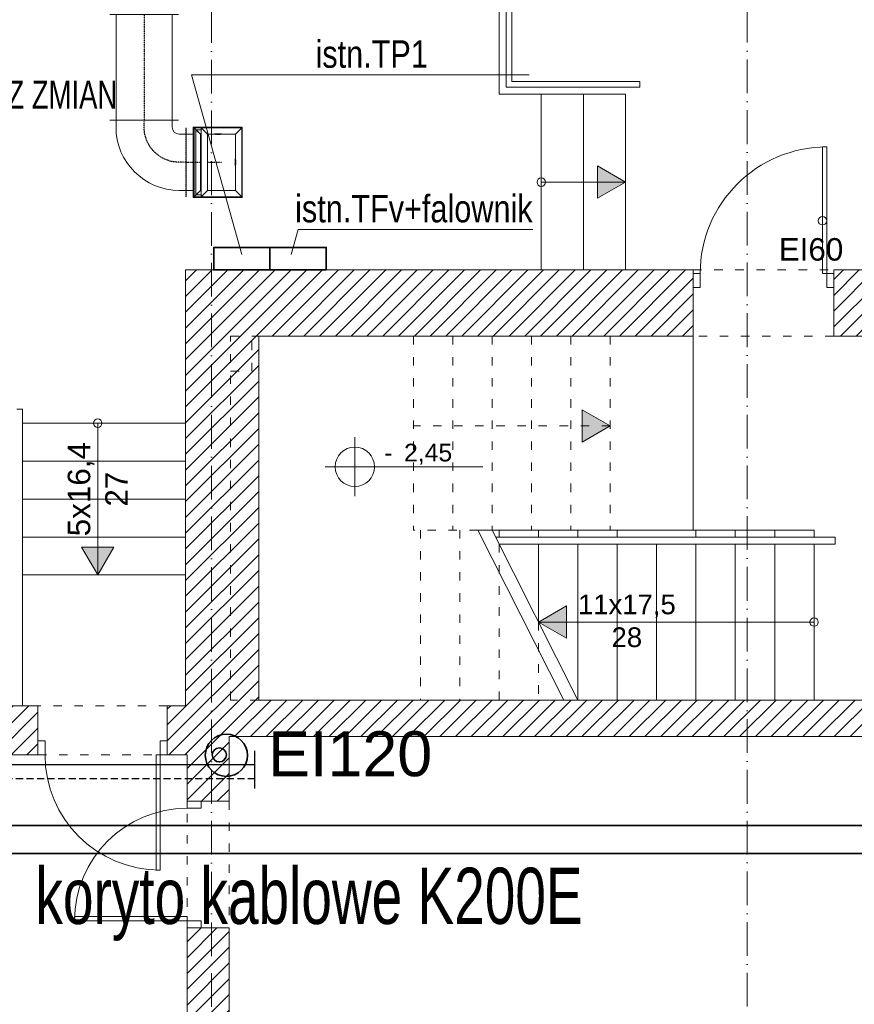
# Model space of a CAD drawing. Header units: millimetres. Extents: x 167773 to 185035, y -114105 to -66770.
# Tile 89 of 114: x 172570 to 173164, y -86985 to -86285. Entities that reach past the tile are written whole.
import ezdxf
from ezdxf.enums import TextEntityAlignment as Align

# ---------------------------------------------------------------- set-up
doc = ezdxf.new("R2010")
doc.units = ezdxf.units.MM
for name, pattern in [('ACAD_ISO03W100', [30, 12, -18]), ('ACAD_ISO10W100', [18, 12, -3, 0, -3]), ('PW-WM-SZKOŁA PLASTYCZNA 2018-05-30KN wentylacja kuchni$0$DASHED', [0.75, 0.5, -0.25]), ('PW-WM-SZKOŁA PLASTYCZNA 2018-05-30KN wentylacja kuchni$0$WENT_3', [1.6, 0.5, -0.5, 0.1, -0.5])]:
    doc.linetypes.add(name, pattern=pattern)
doc.layers.get('0').update_dxf_attribs({"lineweight": 9})
for name, color, linetype, lineweight in [('!_ppoz', 24, 'Continuous', 9), ('a-op_leader', 9, 'Continuous', 9), ('a-op_text', 7, 'Continuous', 9), ('a-osie', 20, 'ACAD_ISO10W100', 9), ('b-cienka', 9, 'Continuous', 9), ('b-drzwi', 6, 'Continuous', 9), ('b-przerywana1', 9, 'ACAD_ISO03W100', 9), ('b-widokowa', 7, 'Continuous', 9), ('b-ściany', 2, 'Continuous', 9), ('El-koryta_puszki', 1, 'Continuous', 35), ('El_gniazda', 144, 'Continuous', 35), ('El_tablice', 20, 'Continuous', 35), ('h-hatch', 8, 'Continuous', 9), ('i-went_mechaniczna', 100, 'Continuous', 9), ('opis text', 7, 'Continuous', 9), ('PW-WM-SZKOŁA PLASTYCZNA 2018-05-30KN wentylacja kuchni$0$FLUID-W-2', 251, 'Continuous', 9), ('PW-WM-SZKOŁA PLASTYCZNA 2018-05-30KN wentylacja kuchni$0$FLUID-W-2-HID', 251, 'Continuous', 9), ('PW-WM-SZKOŁA PLASTYCZNA 2018-05-30KN wentylacja kuchni$0$FLUID-W-2-SYM', 251, 'Continuous', 9), ('PW-WM-SZKOŁA PLASTYCZNA 2018-05-30KN wentylacja kuchni$0$TIS_CO_POWROT', 251, 'PW-WM-SZKOŁA PLASTYCZNA 2018-05-30KN wentylacja kuchni$0$DASHED', 9), ('PW-WM-SZKOŁA PLASTYCZNA 2018-05-30KN wentylacja kuchni$0$TIS_CO_ZASILANIE', 251, 'Continuous', 9)]:
    doc.layers.add(name, color=color, linetype=linetype, lineweight=lineweight)
doc.layers.add('PW-WM-SZKOŁA PLASTYCZNA 2018-05-30KN wentylacja kuchni$0$_WENT-PRZEBICIE', color=251, linetype='Continuous', lineweight=9, plot=False)
doc.styles.add('Arial', font='arial.ttf')
doc.styles.add('PPAB_100', font='arial.ttf', dxfattribs={"height": 18})
doc.styles.add('PPAB_50', font='arial.ttf', dxfattribs={"height": 8})

# ---------------------------------------------------------------- blocks, each defined once
blk = doc.blocks.new('kotapozioma')
for p, q in [((49330.12, 104.43), (49330.12, 134.43)), ((49315.12, 119.43), (49395.12, 119.43))]:
    blk.add_line(p, q)
blk.add_circle((49330.12, 119.43), 10)
at = {"layer": 'opis text', "style": 'PPAB_50'}
for tag, p in [('ZNAK', (49345.12, 119.43)), ('WARTOSC', (49355.12, 119.43))]:
    blk.add_attdef(tag, text='', height=9, dxfattribs=at).set_placement(p, align=Align.BOTTOM_LEFT)
blk = doc.blocks.new('*U422')
at = {"color": 0, "linetype": 'ByBlock', "lineweight": -2}
for p, q in [((0, 125, 200), (0, 170, 245)), ((0, 170, -245), (0, 125, -200)), ((0, 125, -200), (0, 120, -200)), ((0, 120, 200), (0, 125, 200)), ((0, 75, 200), (0, 120, 245)), ((0, 120, -245), (0, 75, -200)), ((0, 75, 200), (0, 75, -200)), ((0, 75, -200), (0, -125, -200)), ((0, -125, 200), (0, 75, 200)), ((0, -170, -245), (0, -125, -200)), ((0, -125, -200), (0, -125, 200)), ((0, -170, 245), (0, -125, 200))]:
    blk.add_line(p, q, dxfattribs=at)
at = {"linetype": 'Continuous', "lineweight": -2}
for p, q in [((0, 170, 245), (0, 120, 245)), ((0, 170, -245), (0, 170, 245)), ((0, 120, -245), (0, 170, -245)), ((0, 120, 245), (0, -170, 245)), ((0, 120, -245), (0, 120, 245)), ((0, -170, -245), (0, 120, -245)), ((0, -170, 245), (0, -170, -245))]:
    blk.add_line(p, q, dxfattribs=at)
at = {"layer": 'PW-WM-SZKOŁA PLASTYCZNA 2018-05-30KN wentylacja kuchni$0$FLUID-W-2-SYM', "linetype": 'PW-WM-SZKOŁA PLASTYCZNA 2018-05-30KN wentylacja kuchni$0$WENT_3', "lineweight": -3}
blk.add_line((0, 0), (0, -25), dxfattribs=at)
blk.add_line((0, 0), (0, -25), dxfattribs=at)
blk = doc.blocks.new('*U415')
at = {"linetype": 'Continuous', "lineweight": -2}
for p, q in [((0, -130, -245), (0, 210, -245)), ((0, -130, 245), (0, -130, -245)), ((0, -185, 200), (0, -185, 245)), ((0, -185, -200), (0, -185, 200)), ((0, -185, -245), (0, -185, -200))]:
    blk.add_line(p, q, dxfattribs=at)
at = {"color": 0, "linetype": 'ByBlock', "lineweight": -2}
for p, q in [((0, 115, 200), (0, 165, 200)), ((0, 165, -200), (0, 165, 200)), ((0, -35, 200), (0, 115, 200)), ((0, -135, -200), (0, -130, -200)), ((0, -130, 200), (0, -135, 200)), ((0, -165, 200), (0, -135, 200)), ((0, -135, -200), (0, -165, -200)), ((0, -165, -200), (0, -185, -200)), ((0, -185, 200), (0, -165, 200))]:
    blk.add_line(p, q, dxfattribs=at)
at = {"layer": 'PW-WM-SZKOŁA PLASTYCZNA 2018-05-30KN wentylacja kuchni$0$FLUID-W-2-SYM', "linetype": 'PW-WM-SZKOŁA PLASTYCZNA 2018-05-30KN wentylacja kuchni$0$WENT_3', "lineweight": -3}
for p, q in [((0, -10), (0, 40)), ((0, -10), (0, 40)), ((0, -35), (0, -10)), ((0, -35), (0, -10)), ((0, -185), (0, -85)), ((0, -185), (0, -130))]:
    blk.add_line(p, q, dxfattribs=at)
blk = doc.blocks.new('*U401')
at = {"color": 0, "linetype": 'ByBlock', "lineweight": -2}
for p, q in [((275, 225), (225, 225)), ((225, -175), (275, -175)), ((-225, -225), (-225, -275)), ((175, -275), (175, -225))]:
    blk.add_line(p, q, dxfattribs=at)
at = {"linetype": 'Continuous', "lineweight": -2}
for p, q in [((275, 270), (275, 225)), ((275, 225), (275, -175)), ((275, -175), (275, -220))]:
    blk.add_line(p, q, dxfattribs=at)
at = {"color": 0, "linetype": 'ByBlock', "lineweight": -2}
blk.add_ellipse((225, -225), major_axis=(0, 450), ratio=1, start_param=0, end_param=1.570796, dxfattribs=at)
at = {"color": 0, "linetype": 'ByBlock', "lineweight": -2, "extrusion": (-2.88889e-18, -8.18519e-34, -1)}
blk.add_ellipse((225, -225), major_axis=(-450, 0), ratio=1, start_param=0, end_param=1.570796, dxfattribs=at)
blk.add_ellipse((225, -225), major_axis=(-450, 0), ratio=1, start_param=0, end_param=1.570796, dxfattribs=at)
at = {"color": 0, "linetype": 'ByBlock', "lineweight": -2, "extrusion": (-1.6e-16, 1.136e-32, -1)}
blk.add_ellipse((225, -225), major_axis=(-50, 0), ratio=1, start_param=0, end_param=1.570796, dxfattribs=at)
blk.add_ellipse((225, -225), major_axis=(-50, 0), ratio=1, start_param=0, end_param=1.570796, dxfattribs=at)
at = {"layer": 'PW-WM-SZKOŁA PLASTYCZNA 2018-05-30KN wentylacja kuchni$0$FLUID-W-2-HID', "linetype": 'PW-WM-SZKOŁA PLASTYCZNA 2018-05-30KN wentylacja kuchni$0$DASHED', "lineweight": -3}
for p, q in [((-270, -275), (-225, -275)), ((-225, -275), (175, -275)), ((175, -275), (220, -275))]:
    blk.add_line(p, q, dxfattribs=at)
at = {"layer": 'PW-WM-SZKOŁA PLASTYCZNA 2018-05-30KN wentylacja kuchni$0$FLUID-W-2-SYM', "linetype": 'PW-WM-SZKOŁA PLASTYCZNA 2018-05-30KN wentylacja kuchni$0$WENT_3', "lineweight": -3}
for p, q in [((225, 25), (275, 25)), ((-25, -275), (-25, -225))]:
    blk.add_line(p, q, dxfattribs=at)
at = {"layer": 'PW-WM-SZKOŁA PLASTYCZNA 2018-05-30KN wentylacja kuchni$0$FLUID-W-2-SYM', "linetype": 'PW-WM-SZKOŁA PLASTYCZNA 2018-05-30KN wentylacja kuchni$0$WENT_3', "lineweight": -3, "extrusion": (-1.88e-17, -5.32416e-33, -1)}
blk.add_ellipse((225, -225), major_axis=(-250, 0), ratio=1, start_param=0, end_param=1.570796, dxfattribs=at)
blk = doc.blocks.new('*U416')
at = {"linetype": 'Continuous', "lineweight": -2}
for p, q in [((-375.5, 245), (-375.5, 200)), ((375.5, 245), (375.5, 200)), ((-375.5, 200), (-375.5, -200)), ((375.5, 200), (375.5, -200)), ((-375.5, -200), (-375.5, -245)), ((375.5, -200), (375.5, -245))]:
    blk.add_line(p, q, dxfattribs=at)
at = {"color": 0, "linetype": 'ByBlock', "lineweight": -2}
for p, q in [((375.5, 200), (-375.5, 200)), ((-375.5, -200), (375.5, -200))]:
    blk.add_line(p, q, dxfattribs=at)
at = {"layer": 'PW-WM-SZKOŁA PLASTYCZNA 2018-05-30KN wentylacja kuchni$0$FLUID-W-2-SYM', "linetype": 'PW-WM-SZKOŁA PLASTYCZNA 2018-05-30KN wentylacja kuchni$0$WENT_3', "lineweight": -3}
for q in [(375.5, 0), (-375, 0)]:
    blk.add_line((-375.5, 0), q, dxfattribs=at)
blk = doc.blocks.new('*U418')
at = {"color": 0, "linetype": 'ByBlock', "lineweight": -2}
for p, q in [((0, 231.5, 120), (0, 231.5, 156.5)), ((0, 231.5, 156.5), (0, -231.5, 156.5)), ((0, 200, 125), (0, 231.5, 156.5)), ((0, -200, 125), (0, 200, 125)), ((0, 200, -125), (0, -200, -125)), ((0, 200, -125), (0, 200, 75)), ((0, -200, 125), (0, -231.5, 156.5)), ((0, -200, 120), (0, -200, 125)), ((0, -231.5, 156.5), (0, -231.5, 120))]:
    blk.add_line(p, q, dxfattribs=at)
at = {"linetype": 'Continuous', "lineweight": -3}
for p, q in [((0, 200, 15.5), (0, 200, 9.5)), ((0, 200, 17.5), (0, 200, 15.5)), ((0, 200, 7.5), (0, 200, 9.5)), ((0, 200, 17.5), (0, 200, 12.5)), ((0, 200, 7.5), (0, 200, 12.5)), ((0, 200, 3), (0, 200, -3)), ((0, 200, 5), (0, 200, 3)), ((0, 200, -5), (0, 200, -3)), ((0, 200, 5), (0, 200)), ((0, 200, -5), (0, 200)), ((0, 200, -9.5), (0, 200, -15.5)), ((0, 200, -7.5), (0, 200, -9.5)), ((0, 200, -17.5), (0, 200, -15.5)), ((0, 200, -7.5), (0, 200, -12.5)), ((0, 200, -17.5), (0, 200, -12.5)), ((0, 200, -25), (0, 200, 25)), ((0, -25, -125), (0, 25, -125)), ((0, 17.5, -125), (0, 15.5, -125)), ((0, 17.5, -125), (0, 12.5, -125)), ((0, 15.5, -125), (0, 9.5, -125)), ((0, 7.5, -125), (0, 12.5, -125)), ((0, 7.5, -125), (0, 9.5, -125)), ((0, 5, -125), (0, 3, -125)), ((0, 5, -125), (0, 0, -125)), ((0, 3, -125), (0, -3, -125)), ((0, -5, -125), (0, 0, -125)), ((0, -5, -125), (0, -3, -125)), ((0, -7.5, -125), (0, -9.5, -125)), ((0, -7.5, -125), (0, -12.5, -125)), ((0, -9.5, -125), (0, -15.5, -125)), ((0, -17.5, -125), (0, -12.5, -125)), ((0, -17.5, -125), (0, -15.5, -125))]:
    blk.add_line(p, q, dxfattribs=at)
blk = doc.blocks.new('A$C11FB6EC3')
at = {"layer": 'PW-WM-SZKOŁA PLASTYCZNA 2018-05-30KN wentylacja kuchni$0$_WENT-PRZEBICIE'}
blk.add_lwpolyline([(1720.33, 684.65), (1685.38, 684.59), (1685.33, 634.65), (1720.33, 634.65)], close=True, dxfattribs=at)
at = {"layer": 'PW-WM-SZKOŁA PLASTYCZNA 2018-05-30KN wentylacja kuchni$0$TIS_CO_POWROT', "lineweight": 30, "ltscale": 10}
blk.add_line((1729.36, 220.9), (1509.16, 220.9), dxfattribs=at)
at = {"layer": 'PW-WM-SZKOŁA PLASTYCZNA 2018-05-30KN wentylacja kuchni$0$TIS_CO_ZASILANIE', "lineweight": 30}
for p, q in [((1729.36, 214.15), (1729.36, 240.9)), ((1729.36, 230.9), (1519.16, 230.9))]:
    blk.add_line(p, q, dxfattribs=at)
at = {"layer": 'PW-WM-SZKOŁA PLASTYCZNA 2018-05-30KN wentylacja kuchni$0$FLUID-W-2', "linetype": 'Continuous', "xscale": 0.1, "yscale": 0.1, "zscale": 0.1}
for name, p, rotation in [('*U416', (1650.5, 727.24, -75), 270), ('*U401', (1653, 662.15, -75), 89.99999999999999)]:
    blk.add_blockref(name, p, dxfattribs=dict(at, rotation=rotation))
at = {"layer": 'PW-WM-SZKOŁA PLASTYCZNA 2018-05-30KN wentylacja kuchni$0$FLUID-W-2', "linetype": 'Continuous', "extrusion": (-1, 2e-16, 3e-16), "xscale": 0.1, "yscale": 0.1, "zscale": 0.1, "rotation": 89.99999999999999}
blk.add_blockref('*U418', (-659.65, -38, -1703), dxfattribs=at)
at = {"layer": 'PW-WM-SZKOŁA PLASTYCZNA 2018-05-30KN wentylacja kuchni$0$FLUID-W-2', "linetype": 'Continuous', "extrusion": (2e-16, 1, -3e-16), "xscale": 0.1, "yscale": 0.1, "zscale": 0.1, "rotation": 90}
blk.add_blockref('*U415', (-1699, -71, 659.65), dxfattribs=at)
at = {"layer": 'PW-WM-SZKOŁA PLASTYCZNA 2018-05-30KN wentylacja kuchni$0$FLUID-W-2', "linetype": 'Continuous', "extrusion": (0, -1, -2e-16), "xscale": 0.1, "yscale": 0.1, "zscale": 0.1, "rotation": 89.99999999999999}
blk.add_blockref('*U422', (1703, -16, -659.65), dxfattribs=at)

msp = doc.modelspace()

# ---------------------------------------------------------------- hatches: boundary and pattern name
at = {"layer": 'b-cienka'}
h = msp.add_hatch(color=256, dxfattribs=at)
h.paths.add_polyline_path([(173001.22, -86400.52), (173001.44, -86400.39), (172981.52, -86388.89), (172981.52, -86400.52)])
h.paths.add_polyline_path([(172981.52, -86400.52), (172981.52, -86411.89), (173001.22, -86400.52)])
h = msp.add_hatch(color=256, dxfattribs=at)
h.paths.add_polyline_path([(172990.22, -86574.02), (172990.44, -86573.89), (172970.52, -86562.39), (172970.52, -86574.02)])
h.paths.add_polyline_path([(172970.52, -86574.02), (172970.52, -86585.39), (172990.22, -86574.02)])
h = msp.add_hatch(color=256, dxfattribs=at)
h.paths.add_polyline_path([(172625.81, -86679.67), (172625.94, -86679.89), (172637.44, -86659.98), (172625.81, -86659.98)])
h.paths.add_polyline_path([(172625.81, -86659.98), (172614.44, -86659.98), (172625.81, -86679.67)])
h = msp.add_hatch(color=256, dxfattribs=at)
h.paths.add_polyline_path([(172939.67, -86713.26), (172939.44, -86713.39), (172959.36, -86724.89), (172959.36, -86713.26)])
h.paths.add_polyline_path([(172959.36, -86713.26), (172959.36, -86701.89), (172939.67, -86713.26)])
at = {"layer": 'h-hatch'}
h = msp.add_hatch(dxfattribs=at)
h.set_pattern_fill('ANSI31', color=256, scale=2.5, style=0)
h.paths.add_polyline_path([(173498.44, -86268.89), (173456.44, -86268.89), (173456.44, -86462.89), (173203.44, -86462.89), (173203.44, -86300.89), (173188.44, -86300.89), (173188.44, -86462.89), (173149.44, -86462.89), (173149.44, -86509.89), (173456.44, -86509.89), (173456.44, -86595.89), (173498.44, -86595.89)])
h = msp.add_hatch(dxfattribs=at)
h.set_pattern_fill('ANSI31', color=256, scale=2.5, style=0)
h.paths.add_polyline_path([(172583.44, -86772.89), (171948.44, -86772.89), (171948.44, -86348.89), (171922.44, -86348.89), (171922.44, -86387.89), (171550.44, -86387.89), (171550.44, -86399.89), (171922.44, -86399.89), (171922.44, -86527.39), (171814.44, -86527.39), (171814.44, -86570.39), (171834.44, -86570.39), (171834.44, -86729.39), (171781.44, -86729.39), (171781.44, -86762.89), (171562.44, -86762.89), (171562.44, -86481.89), (171550.44, -86481.89), (171550.44, -86762.89), (171518.44, -86762.89), (171518.44, -86802.89), (171774.44, -86802.89), (171774.44, -86836.89), (171948.44, -86836.89), (171948.44, -86807.89), (172583.44, -86807.89)])
h.paths.add_polyline_path([(171899.94, -86810.39), (171809.94, -86810.39), (171809.94, -86760.39), (171899.94, -86760.39)], flags=16)
h.paths.add_polyline_path([(171906.44, -86734.39), (171879.44, -86734.39), (171879.44, -86707.39), (171906.44, -86707.39)], flags=16)
h.paths.add_polyline_path([(171867.44, -86745.39), (171851.44, -86745.39), (171851.44, -86731.39), (171867.44, -86731.39)], flags=16)
h.paths.add_polyline_path([(171867.44, -86721.39), (171851.44, -86721.39), (171851.44, -86707.39), (171867.44, -86707.39)], flags=16)
h.paths.add_polyline_path([(171906.44, -86682.39), (171856.44, -86682.39), (171856.44, -86632.39), (171906.44, -86632.39)], flags=16)
h.paths.add_polyline_path([(171906.44, -86607.39), (171856.44, -86607.39), (171856.44, -86582.39), (171906.44, -86582.39)], flags=16)
h.paths.add_polyline_path([(171914.44, -86572.39), (171901.44, -86572.39), (171901.44, -86560.39), (171914.44, -86560.39)], flags=16)
h.paths.add_polyline_path([(171888.44, -86569.39), (171874.44, -86569.39), (171874.44, -86542.39), (171888.44, -86542.39)], flags=16)
h.paths.add_polyline_path([(171914.44, -86549.39), (171901.44, -86549.39), (171901.44, -86537.39), (171914.44, -86537.39)], flags=16)
h.paths.add_polyline_path([(171861.44, -86555.39), (171848.44, -86555.39), (171848.44, -86542.39), (171861.44, -86542.39)], flags=16)
h.paths.add_polyline_path([(171835.44, -86555.39), (171822.44, -86555.39), (171822.44, -86542.39), (171835.44, -86542.39)], flags=16)
h = msp.add_hatch(dxfattribs=at)
h.set_pattern_fill('ANSI31', color=256, scale=2.5, style=0)
h.paths.add_polyline_path([(175326.44, -86763.89), (173498.44, -86763.89), (173498.44, -86687.89), (173456.44, -86687.89), (173456.44, -86768.89), (172740.44, -86768.89), (172740.44, -86509.89), (173049.44, -86509.89), (173049.44, -86462.89), (172688.44, -86462.89), (172688.44, -86772.89), (172675.44, -86772.89), (172675.44, -86807.89), (172689.44, -86807.89), (172689.44, -86840.89), (172719.44, -86840.89), (172719.44, -86794.89), (173456.44, -86794.89), (173456.44, -87037.89), (172866.44, -87037.89), (172866.44, -87085.89), (172893.44, -87085.89), (172893.44, -87154.89), (172736.44, -87154.89), (172736.44, -87085.89), (172786.44, -87085.89), (172786.44, -87037.89), (172719.44, -87037.89), (172719.44, -86930.89), (172689.44, -86930.89), (172689.44, -87037.89), (172684.44, -87037.89), (172684.44, -87085.89), (172708.44, -87085.89), (172708.44, -87154.89), (172341.44, -87154.89), (172341.44, -87085.89), (172341.44, -87037.89), (172313.44, -87037.89), (172313.44, -87085.89), (172313.44, -87154.89), (171946.44, -87154.89), (171946.44, -87085.89), (171949.44, -87085.89), (171949.44, -86927.89), (171828.44, -86927.89), (171828.44, -86937.89), (171922.44, -86937.89), (171922.44, -87037.89), (171899.44, -87037.89), (171899.44, -87085.89), (171919.44, -87085.89), (171919.44, -87154.89), (171559.44, -87154.89), (171559.44, -87085.89), (171559.44, -87037.89), (171562.44, -87037.89), (171562.44, -86937.89), (171738.44, -86937.89), (171738.44, -86927.89), (171562.44, -86927.89), (171562.44, -86882.89), (171531.44, -86882.89), (171531.44, -87045.89), (171008.44, -87045.89), (171008.44, -86802.89), (171393.44, -86802.89), (171393.44, -86817.89), (171405.44, -86817.89), (171405.44, -86802.89), (171438.44, -86802.89), (171438.44, -86762.89), (171159.44, -86762.89), (171159.44, -86722.89), (171105.44, -86722.89), (171105.44, -86757.89), (170976.44, -86757.89), (170976.44, -87085.89), (171540.44, -87085.89), (171540.44, -87172.89), (172913.44, -87172.89), (172913.44, -87085.89), (175326.44, -87085.89), (175326.44, -87028.89), (173498.44, -87028.89), (173498.44, -86811.89), (175326.44, -86811.89)])

# ---------------------------------------------------------------- linework, layer by layer
at = {"layer": '!_ppoz'}
for points in [[(173144.44, -86465.39), (173141.44, -86465.39), (173141.42, -86375.39), (173144.42, -86375.39)], [(173054.44, -86475.39), (173049.44, -86475.39), (173049.44, -86465.39), (173054.44, -86465.39)], [(173149.44, -86475.39), (173144.44, -86475.39), (173144.44, -86465.39), (173149.44, -86465.39)]]:
    msp.add_lwpolyline(points, close=True, dxfattribs=at)
msp.add_arc((173144.44, -86465.39), 90, 90, 180, dxfattribs=at)
at = {"layer": 'a-op_leader'}
msp.add_circle((173141.43, -86427.85), 3, dxfattribs=at)
at = {"layer": 'a-osie', "ltscale": 2}
for p, q in [((172706.94, -87312.06), (172706.94, -86011.89)), ((173087.94, -87311.89), (173087.94, -86011.89))]:
    msp.add_line(p, q, dxfattribs=at)
at = {"layer": 'b-cienka'}
for p, q in [((172916.44, -86332.89), (172916.44, -86190.89)), ((172920.44, -86328.89), (172920.44, -86190.89)), ((172920.44, -86328.89), (173011.44, -86328.89)), ((173011.44, -86332.89), (173011.44, -86328.89)), ((172916.44, -86332.89), (173011.44, -86332.89)), ((172941.44, -86400.39), (173001.44, -86400.39)), ((172568.44, -86561.89), (172572.44, -86561.89)), ((172572.44, -86772.89), (172572.44, -86561.89)), ((172625.94, -86571.89), (172625.94, -86679.89)), ((173135.44, -86713.39), (172939.44, -86713.39))]:
    msp.add_line(p, q, dxfattribs=at)
for points in [[(172981.52, -86411.89), (172981.52, -86388.89), (173001.44, -86400.39)], [(172970.52, -86585.39), (172970.52, -86562.39), (172990.44, -86573.89)], [(172614.44, -86659.98), (172637.44, -86659.98), (172625.94, -86679.89)], [(172959.36, -86701.89), (172959.36, -86724.89), (172939.44, -86713.39)]]:
    msp.add_lwpolyline(points, close=True, dxfattribs=at)
for centre in [(172941.44, -86400.39), (172625.94, -86571.89), (173135.44, -86713.39)]:
    msp.add_circle(centre, 3, dxfattribs=at)
at = {"layer": 'b-drzwi'}
for points in [[(172588.44, -86807.89), (172583.44, -86807.89), (172583.44, -86797.89), (172588.44, -86797.89)], [(172675.44, -86807.89), (172670.44, -86807.89), (172670.44, -86797.89), (172675.44, -86797.89)], [(172670.44, -86807.89), (172667.44, -86807.89), (172667.44, -86889.89), (172670.44, -86889.89)], [(172689.44, -86845.89), (172689.44, -86840.89), (172699.44, -86840.89), (172699.44, -86845.89)], [(172689.44, -86925.89), (172689.44, -86922.89), (172609.44, -86922.89), (172609.44, -86925.89)], [(172689.44, -86930.89), (172689.44, -86925.89), (172699.44, -86925.89), (172699.44, -86930.89)]]:
    msp.add_lwpolyline(points, close=True, dxfattribs=at)
for centre, radius, start, end in [((172670.44, -86807.89), 82, 180, 270), ((172689.44, -86925.89), 80, 90, 180)]:
    msp.add_arc(centre, radius, start, end, dxfattribs=at)
at = {"layer": 'b-przerywana1', "ltscale": 0.5}
for p, q in [((173049.44, -86462.89), (173149.44, -86462.89)), ((172720.44, -86768.89), (172720.44, -86509.89)), ((172720.44, -86509.89), (172740.44, -86509.89)), ((172735.44, -86534.89), (172735.44, -86509.89)), ((172850.44, -86509.89), (172850.44, -86647.89)), ((172850.44, -86509.89), (172850.44, -86647.89)), ((172878.44, -86509.89), (172878.44, -86647.89)), ((172906.44, -86509.89), (172906.44, -86647.89)), ((172934.44, -86509.89), (172934.44, -86647.89)), ((172962.44, -86509.89), (172962.44, -86647.89)), ((172990.44, -86509.89), (172990.44, -86647.89)), ((173149.44, -86509.89), (173049.44, -86509.89)), ((172720.44, -86534.89), (172735.44, -86534.89)), ((172990.44, -86573.89), (172850.44, -86573.89)), ((172896.4, -86647.89), (172850.44, -86647.89)), ((172855.44, -86647.89), (172855.44, -86768.89)), ((172883.44, -86647.89), (172883.44, -86768.89)), ((172911.44, -86657.89), (172911.44, -86768.89)), ((172939.44, -86713.39), (172939.44, -86768.89)), ((172740.44, -86768.89), (172720.44, -86768.89)), ((172675.44, -86772.89), (172583.44, -86772.89)), ((172583.44, -86807.89), (172675.44, -86807.89)), ((172689.44, -86930.89), (172689.44, -86840.89)), ((172719.44, -86840.89), (172719.44, -86930.89))]:
    msp.add_line(p, q, dxfattribs=at)
at = {"layer": 'b-widokowa'}
for p, q in [((172911.44, -86337.89), (172911.44, -86190.89)), ((172911.44, -86337.89), (173001.44, -86337.89)), ((172941.44, -86337.89), (172941.44, -86462.89)), ((172971.44, -86337.89), (172971.44, -86462.89)), ((173001.44, -86337.89), (173001.44, -86462.89)), ((173049.44, -86509.89), (173049.44, -86647.89)), ((172572.44, -86571.89), (172688.44, -86571.89)), ((172572.44, -86598.89), (172688.44, -86598.89)), ((172572.44, -86625.89), (172688.44, -86625.89)), ((172896.4, -86647.89), (173135.44, -86647.89)), ((172911.44, -86652.89), (172911.44, -86647.89)), ((172939.44, -86652.89), (172939.44, -86647.89)), ((172967.44, -86652.89), (172967.44, -86647.89)), ((172995.44, -86652.89), (172995.44, -86647.89)), ((173051.44, -86652.89), (173051.44, -86647.89)), ((173079.44, -86652.89), (173079.44, -86647.89)), ((173107.44, -86652.89), (173107.44, -86647.89)), ((173135.44, -86652.89), (173135.44, -86647.89)), ((172572.44, -86652.89), (172688.44, -86652.89)), ((172908.92, -86652.89), (173150.44, -86652.89)), ((172911.44, -86657.89), (173150.44, -86657.89)), ((172939.44, -86713.39), (172939.44, -86657.89)), ((172967.44, -86768.89), (172967.44, -86657.89)), ((172995.44, -86768.89), (172995.44, -86657.89)), ((173023.44, -86768.89), (173023.44, -86657.89)), ((173051.44, -86768.89), (173051.44, -86657.89)), ((173079.44, -86768.89), (173079.44, -86657.89)), ((173107.44, -86768.89), (173107.44, -86657.89)), ((173135.44, -86768.89), (173135.44, -86657.89)), ((173150.44, -86657.89), (173150.44, -86652.89)), ((172572.44, -86679.89), (172688.44, -86679.89))]:
    msp.add_line(p, q, dxfattribs=at)
at = {"layer": 'b-ściany'}
for p, q in [((172688.44, -86772.89), (172688.44, -86462.89)), ((172688.44, -86462.89), (173049.44, -86462.89)), ((173049.44, -86509.89), (173049.44, -86462.89)), ((173149.44, -86509.89), (173149.44, -86462.89)), ((173149.44, -86462.89), (173188.44, -86462.89)), ((172740.44, -86509.89), (173049.44, -86509.89)), ((172740.44, -86768.89), (172740.44, -86509.89)), ((173149.44, -86509.89), (173456.44, -86509.89)), ((172896.4, -86647.89), (172957.44, -86768.89)), ((172906.4, -86647.89), (172967.44, -86768.89)), ((172740.44, -86768.89), (173456.44, -86768.89)), ((171948.44, -86772.89), (172583.44, -86772.89)), ((172583.44, -86807.89), (172583.44, -86772.89)), ((172675.44, -86807.89), (172675.44, -86772.89)), ((172675.44, -86772.89), (172688.44, -86772.89)), ((172719.44, -86794.89), (172719.44, -86840.89)), ((172719.44, -86794.89), (173456.44, -86794.89)), ((171948.44, -86807.89), (172583.44, -86807.89)), ((172675.44, -86807.89), (172689.44, -86807.89)), ((172689.44, -86807.89), (172689.44, -86840.89)), ((172689.44, -86840.89), (172719.44, -86840.89)), ((172689.44, -86930.89), (172689.44, -87037.89)), ((172689.44, -86930.89), (172719.44, -86930.89)), ((172719.44, -86930.89), (172719.44, -87037.89))]:
    msp.add_line(p, q, dxfattribs=at)
at = {"layer": 'El-koryta_puszki'}
msp.add_lwpolyline([(171562.44, -86878.15), (173456.44, -86878.15), (173456.44, -86858.15), (171562.44, -86858.15)], close=True, dxfattribs=at)
at = {"layer": 'El_tablice', "lineweight": 18}
msp.add_lwpolyline([(172763.44, -86451.89), (172768.56, -86434.01), (172935.37, -86434.01)], dxfattribs=at)
at = {"layer": 'El_tablice', "ltscale": 0.7}
msp.add_lwpolyline([(172788.44, -86462.89), (172748.44, -86462.89), (172748.44, -86446.89), (172788.44, -86446.89)], close=True, dxfattribs=at)

# ---------------------------------------------------------------- block references
at = {"layer": 'opis text', "xscale": 1.399999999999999, "yscale": 1.399999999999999, "zscale": 1.399999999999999}
msp.add_blockref('kotapozioma', (103746.64, -86770.09), dxfattribs=at).add_auto_attribs({'WARTOSC': '2,45', 'ZNAK': '-'})

# ---------------------------------------------------------------- texts
at = {"layer": '!_ppoz', "insert": (173110.28, -86448.34), "char_height": 16, "width": 2937.189, "attachment_point": 4, "style": 'PPAB_100'}
msp.add_mtext('{\\fArial|b0|i0|c238|p34;EI60}', dxfattribs=at)
at = {"layer": 'a-op_text', "ltscale": 0.5, "insert": (172625.94, -86618.82), "char_height": 16, "width": 104.3033, "attachment_point": 5, "rotation": 90, "style": 'PPAB_100'}
msp.add_mtext('{\\fArial|b0|i0|c238|p34;5}x{\\fArial|b0|i0|c238|p34;16,4}\\P2{\\fArial|b0|i0|c238|p34;7}', dxfattribs=at)
at = {"layer": 'a-op_text', "ltscale": 0.5, "insert": (173002.28, -86712.59), "char_height": 14, "width": 104.3033, "attachment_point": 5, "style": 'PPAB_100'}
msp.add_mtext('{\\fArial|b0|i0|c238|p34;11}x1{\\fArial|b0|i0|c238|p34;7,5}\\P28', dxfattribs=at)
at = {"layer": 'El-koryta_puszki', "style": 'Arial', "width": 0.7}
msp.add_text('koryto kablowe K200E', height=40, dxfattribs=at).set_placement((172776.22, -86928.15), align=Align.CENTER)
at = {"layer": 'El-koryta_puszki', "insert": (172747.06, -86807.27), "char_height": 32, "width": 5874.378, "attachment_point": 4, "style": 'PPAB_100'}
msp.add_mtext('EI120', dxfattribs=at)
at = {"layer": 'El_tablice', "lineweight": 5, "style": 'Arial', "width": 0.8}
for s, p in [('istn.TP1', (172820.8, -86319.01)), ('istn.TFv+falownik', (172850.8, -86429.01))]:
    msp.add_text(s, height=19.5, dxfattribs=at).set_placement(p, align=Align.CENTER)

# ---------------------------------------------------------------- next in the draw order: block references
at = {"layer": 'i-went_mechaniczna'}
msp.add_blockref('A$C11FB6EC3', (171008.44, -87045.89), dxfattribs=at)

# ---------------------------------------------------------------- next in the draw order: linework, layer by layer
at = {"layer": 'El-koryta_puszki'}
msp.add_circle((172717.44, -86808.14), 15, dxfattribs=at)
at = {"layer": 'El_gniazda'}
msp.add_circle((172712.44, -86807.89), 5, dxfattribs=at)
at = {"layer": 'El_tablice', "lineweight": 18}
msp.add_lwpolyline([(172728.44, -86451.89), (172692.7, -86324.01), (172932.75, -86324.01)], dxfattribs=at)
at = {"layer": 'El_tablice', "ltscale": 0.7}
msp.add_lwpolyline([(172748.44, -86462.89), (172708.44, -86462.89), (172708.44, -86446.89), (172748.44, -86446.89)], close=True, dxfattribs=at)

# ---------------------------------------------------------------- next in the draw order: texts
at = {"layer": 'El_gniazda', "style": 'Arial', "width": 0.7}
msp.add_text('OŚWIETLENIE AWARYJNE ISTNIEJĄCE BEZ ZMIAN', height=20, dxfattribs=at).set_placement((172401.91, -86348.15, -75), align=Align.CENTER)

doc.saveas('drawing.dxf')
